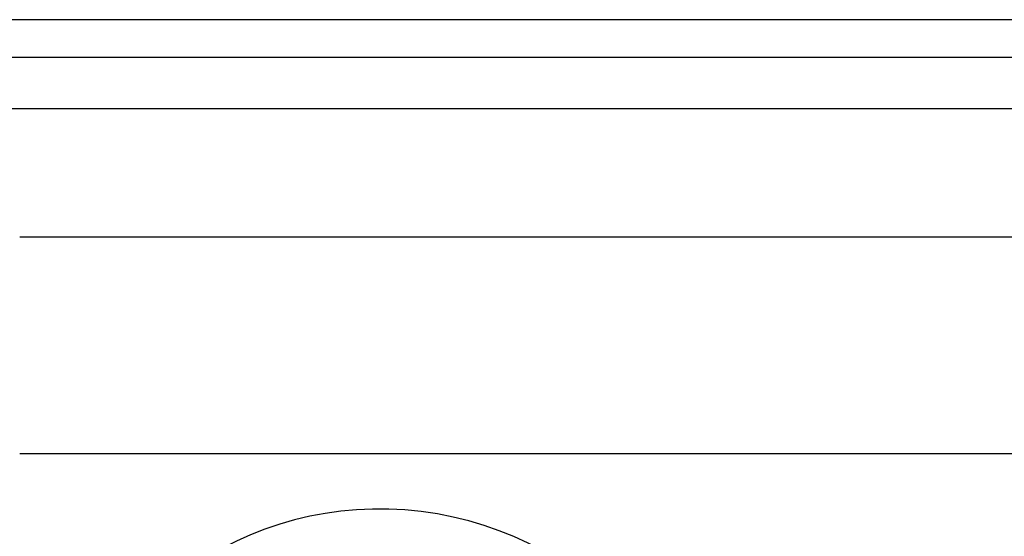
# Model space of a CAD drawing. Header units: inches. Extents: x 6 to 216, y 11 to 118.
# Tile 99 of 212: x 6.446 to 8.231, y 78.841 to 79.779. Entities that reach past the tile are written whole.
import ezdxf

# ---------------------------------------------------------------- set-up
doc = ezdxf.new("R2010")
doc.units = ezdxf.units.IN
doc.header["$MEASUREMENT"] = 0
doc.layers.add('Visible Edges(ANSI)', color=7, linetype='Continuous', lineweight=25)
doc.layers.add('Visible Tangent Edges(ANSI)', color=7, linetype='Continuous', lineweight=25)

msp = doc.modelspace()

# ---------------------------------------------------------------- linework, layer by layer
at = {"layer": 'Visible Edges(ANSI)'}
for p, q in [((41.3062, 79.7787), (5.7102, 79.7787)), ((5.7102, 79.7107), (41.3062, 79.7107)), ((6.4459, 79.385), (23.1403, 79.385)), ((23.1243, 78.9913), (6.4459, 78.9913))]:
    msp.add_line(p, q, dxfattribs=at)
msp.add_arc((7.0992, 78.2787), 0.6122, 357.7957, 338.6008, dxfattribs=at)
at = {"layer": 'Visible Tangent Edges(ANSI)'}
msp.add_line((5.7102, 79.6177), (41.3062, 79.6177), dxfattribs=at)

doc.saveas('drawing.dxf')
